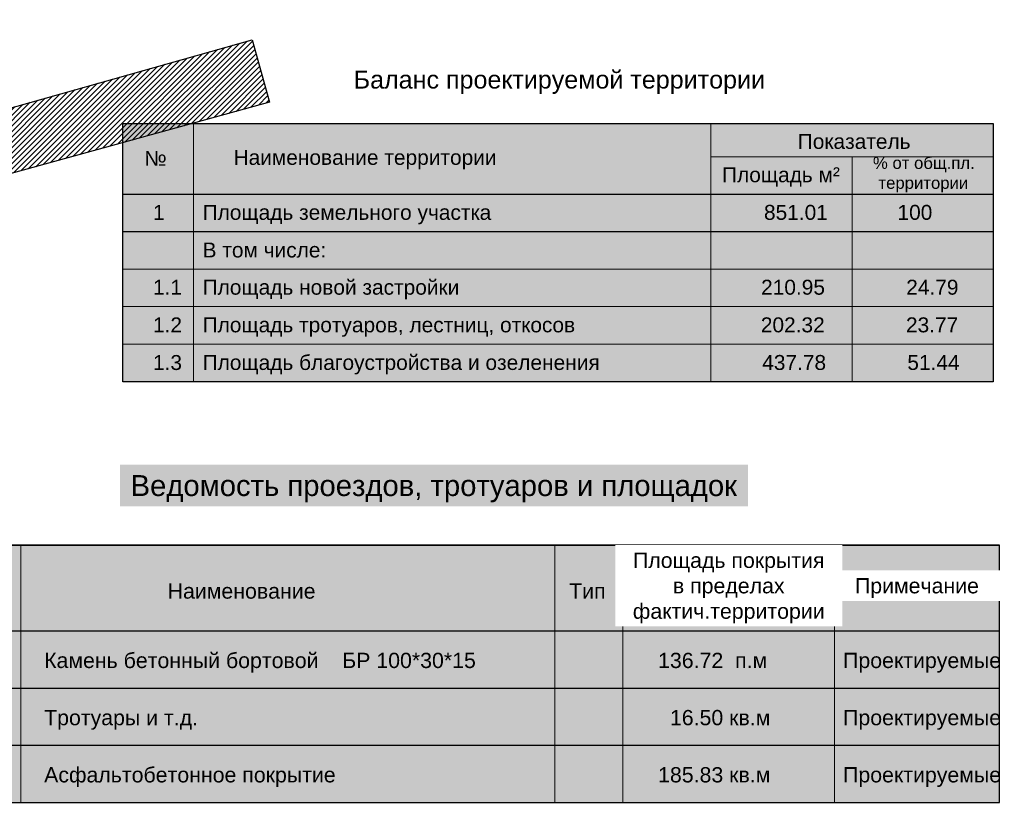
# Model space of a CAD drawing. Header units: metres. Extents: x 705847 to 708930, y 4313677 to 4316580.
# Tile 45 of 218: x 707712 to 707794, y 4313953 to 4314019. Entities that reach past the tile are written whole.
import ezdxf
from ezdxf.enums import TextEntityAlignment as Align

# ---------------------------------------------------------------- set-up
doc = ezdxf.new("R2010")
doc.units = ezdxf.units.M
doc.header["$LTSCALE"] = 0.5
for name, color, linetype in [('Баланс', 7, 'Continuous'), ('Таблицы', 7, 'Continuous'), ('ТЭП', 7, 'Continuous')]:
    doc.layers.add(name, color=color, linetype=linetype)
doc.layers.add('штрих ПРОЕЗДЫ', color=7, linetype='Continuous', true_color=0x415676)
doc.styles.add('АРИАЛ', font='arial.ttf', dxfattribs={"height": 250})
doc.styles.add('стиль2', font='arial.ttf', dxfattribs={"height": 1.5})

msp = doc.modelspace()

# ---------------------------------------------------------------- hatches: boundary and pattern name
at = {"layer": 'Баланс', "ltscale": 100, "true_color": 0x8ebac7, "transparency": 33554687}
h = msp.add_hatch(color=143, dxfattribs=at)
h.dxf.hatch_style = 1
h.paths.add_polyline_path([(707720.6417090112, 4313988.420000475), (707726.5416678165, 4313988.420000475), (707726.5416678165, 4314004.118497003), (707793.4078676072, 4314004.118497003), (707793.407867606, 4314010.018455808), (707720.641709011, 4314010.018455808)])
at = {"layer": 'Баланс', "ltscale": 100, "true_color": 0xd9f7ec, "transparency": 33554687}
h = msp.add_hatch(color=254, dxfattribs=at)
h.dxf.hatch_style = 1
h.paths.add_polyline_path([(707793.407867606, 4314004.118497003), (707726.5416678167, 4314004.118497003), (707726.5416678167, 4314001.006579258), (707793.407867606, 4314001.006579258)])
at = {"layer": 'Баланс', "true_color": 0xffffff, "transparency": 33554687}
h = msp.add_hatch(color=7, dxfattribs=at)
h.dxf.hatch_style = 1
h.paths.add_polyline_path([(707726.5416678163, 4313988.420000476), (707793.4078676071, 4313988.420000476), (707793.4078676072, 4314001.006579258), (707726.5416678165, 4314001.006579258)])
at = {"layer": 'Баланс', "ltscale": 100, "true_color": 0xffffff, "transparency": 33554687}
msp.add_hatch(color=7, dxfattribs=at).paths.add_polyline_path([(707712.1342613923, 4313953.256646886), (707793.9200386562, 4313953.256646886), (707793.9200386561, 4313967.600396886), (707712.1342613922, 4313967.600396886)])
at = {"layer": 'ТЭП', "ltscale": 100, "true_color": 0x8ebac7, "transparency": 33554687}
h = msp.add_hatch(color=143, dxfattribs=at)
h.dxf.hatch_style = 1
h.paths.add_polyline_path([(707705.4669136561, 4313953.256646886), (707712.1342613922, 4313953.256646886), (707712.1342613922, 4313967.600396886), (707793.9200386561, 4313967.600396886), (707793.9200386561, 4313974.772271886), (707705.4669136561, 4313974.772271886)])
at = {"layer": 'штрих ПРОЕЗДЫ', "lineweight": 0, "ltscale": 100, "true_color": 0x5b78a4, "transparency": 33554687}
h = msp.add_hatch(dxfattribs=at)
h.set_pattern_fill('ANSI31', color=155, scale=0.1)
h.set_pattern_definition([(45, (0, 0), (-0.2245064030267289, 0.2245064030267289), [])])
h.paths.add_polyline_path([(707560.1628073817, 4313968.689010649), (707580.2873277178, 4313974.36852102), (707610.7396100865, 4313982.962716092), (707636.2662621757, 4313990.166807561), (707666.4730632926, 4313998.691723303), (707731.4539983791, 4314017.030540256), (707732.8958735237, 4314011.810114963), (707701.2931862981, 4314003.081491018), (707668.9620754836, 4313994.151677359), (707612.0203914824, 4313978.424453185), (707582.6434160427, 4313970.31056814), (707561.4509452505, 4313964.457233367)])

# ---------------------------------------------------------------- linework, layer by layer
at = {"lineweight": 30, "flags": 128}
msp.add_lwpolyline([(707560.1628073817, 4313968.689010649), (707580.2873277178, 4313974.36852102), (707610.7396100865, 4313982.962716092), (707636.2662621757, 4313990.166807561), (707666.4730632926, 4313998.691723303), (707731.4539983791, 4314017.030540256), (707732.8958735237, 4314011.810114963), (707701.2931862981, 4314003.081491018), (707668.9620754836, 4313994.151677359), (707612.0203914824, 4313978.424453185), (707582.6434160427, 4313970.31056814), (707561.4509452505, 4313964.457233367)], close=True, dxfattribs=at)
at = {"layer": 'Баланс', "linetype": 'Continuous', "lineweight": 30, "elevation": 227.1056896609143}
msp.add_lwpolyline([(707720.6417090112, 4314010.018455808), (707793.4078676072, 4314010.018455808), (707793.4078676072, 4313988.420000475), (707720.6417090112, 4313988.420000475)], close=True, dxfattribs=at)
at = {"layer": 'Баланс', "linetype": 'Continuous', "lineweight": 15, "elevation": 227.1056896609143, "flags": 128}
for points in [[(707726.5416678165, 4314010.018455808), (707726.5416678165, 4313988.420000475)], [(707769.808032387, 4314010.018455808), (707769.808032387, 4313988.420000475)], [(707793.4078676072, 4314007.230414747), (707769.808032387, 4314007.230414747)], [(707781.6236957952, 4314007.230414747), (707781.6236957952, 4313988.420000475)], [(707720.6417090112, 4313997.859934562), (707793.4078676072, 4313997.859934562)], [(707720.6417090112, 4313994.713289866), (707793.4078676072, 4313994.713289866)], [(707720.6417090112, 4313991.566645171), (707793.4078676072, 4313991.566645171)], [(707720.6417090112, 4313988.420000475), (707793.4078676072, 4313988.420000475)]]:
    msp.add_lwpolyline(points, dxfattribs=at)
at = {"layer": 'Баланс', "linetype": 'Continuous', "lineweight": 30, "elevation": 227.1056896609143, "flags": 128}
for points in [[(707720.6417090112, 4314004.118497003), (707793.4078676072, 4314004.118497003)], [(707720.6417090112, 4314001.006579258), (707793.4078676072, 4314001.006579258)]]:
    msp.add_lwpolyline(points, dxfattribs=at)
at = {"layer": 'Таблицы', "linetype": 'Continuous', "lineweight": 30}
for p, q in [((707705.4669136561, 4313974.772271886), (707793.9200386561, 4313974.772271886)), ((707705.4669136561, 4313967.600396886), (707793.9200386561, 4313967.600396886)), ((707705.4669136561, 4313962.819146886), (707793.9200386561, 4313962.819146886)), ((707705.4669136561, 4313958.037896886), (707793.9200386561, 4313958.037896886)), ((707705.4669136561, 4313953.256646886), (707793.9200386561, 4313953.256646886))]:
    msp.add_line(p, q, dxfattribs=at)
at = {"layer": 'Таблицы', "linetype": 'Continuous', "lineweight": 15}
msp.add_line((707705.4669136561, 4313967.600396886), (707793.9200386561, 4313967.600396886), dxfattribs=at)
at = {"layer": 'Таблицы', "lineweight": 30, "ltscale": 100}
msp.add_lwpolyline([(707705.4669136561, 4313953.256646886), (707793.9200386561, 4313953.256646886), (707793.9200386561, 4313974.772271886), (707705.4669136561, 4313974.772271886)], close=True, dxfattribs=at)
at = {"layer": 'Таблицы', "lineweight": 15, "ltscale": 2}
for points in [[(707712.1342613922, 4313974.772271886), (707712.1342613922, 4313953.256646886)], [(707756.7719784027, 4313974.772271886), (707756.7719784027, 4313953.256646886)], [(707762.4531362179, 4313974.772271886), (707762.4531362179, 4313953.256646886)], [(707780.1431860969, 4313974.772271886), (707780.1431860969, 4313953.256646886)]]:
    msp.add_lwpolyline(points, dxfattribs=at)

# ---------------------------------------------------------------- texts
at = {"layer": 'Баланс', "linetype": 'Continuous', "lineweight": 15, "style": 'стиль2'}
for s, p in [('Показатель', (707781.7829699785, 4314008.52994989, 276.9706896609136)), ('№', (707723.3782898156, 4314007.113227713, 276.9706896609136)), ('Наименование территории', (707740.8958057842, 4314007.194333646, 276.9706896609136)), ('Площадь м² ', (707775.9058179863, 4314005.741908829, 276.9706896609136))]:
    msp.add_text(s, height=1.25, dxfattribs=at).set_placement(p, align=Align.MIDDLE_CENTER)
for s, p in [('1', (707723.1665933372, 4314001.969548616, 276.9706896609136)), ('Площадь земельного участка                                               851.01            100', (707727.3160085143, 4314001.972151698, 276.9706896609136)), ('В том числе:', (707727.3160085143, 4313998.825507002, 276.9706896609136)), ('1.1', (707723.1665933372, 4313995.710986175, 276.9706896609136)), ('Площадь новой застройки                                                    210.95              24.79', (707727.3160085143, 4313995.713589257, 276.9706896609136)), ('1.2', (707723.1665933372, 4313992.564341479, 276.9706896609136)), ('Площадь тротуаров, лестниц, откосов                                202.32              23.77', (707727.3160085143, 4313992.566944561, 276.9706896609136)), ('1.3', (707723.1665933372, 4313989.417696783, 276.9706896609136)), ('Площадь благоустройства и озеленения                            437.78              51.44', (707727.3160085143, 4313989.420299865, 276.9706896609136))]:
    msp.add_text(s, height=1.25, dxfattribs=at).set_placement(p)
at = {"layer": 'Баланс', "linetype": 'Continuous', "lineweight": 15, "transparency": 33554687, "insert": (707721.2626805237, 4314014.449778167, 227.1056896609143), "char_height": 1.5, "attachment_point": 1, "style": 'стиль2'}
msp.add_mtext_dynamic_manual_height_columns('\\pxi12.45587;Баланс проектируемой территории', width=71.4470862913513, gutter_width=15, heights=[3.246634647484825], dxfattribs=at)
at = {"layer": 'Баланс', "linetype": 'Continuous', "lineweight": 15, "insert": (707781.6079499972, 4314007.230414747, 227.1056896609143), "char_height": 1, "attachment_point": 1, "style": 'стиль2'}
msp.add_mtext_dynamic_manual_height_columns('\\pi1.74648;% от общ.пл. \\P\\pi2.20658;территории', width=11.79991761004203, gutter_width=15, heights=[3.111917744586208], dxfattribs=at)
at = {"layer": 'Таблицы', "linetype": 'Continuous', "lineweight": 30, "style": 'стиль2'}
for s, p in [('Наименование', (707724.3920721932, 4313970.297856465)), ('Тип', (707757.9582875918, 4313970.297856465)), ('Камень бетонный бортовой    БР 100*30*15                                                                 ', (707714.0676421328, 4313964.49813147)), ('136.72  п.м', (707765.3933660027, 4313964.49813147)), ('Проектируемые', (707780.8575915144, 4313964.49813147)), ('Тротуары и т.д.', (707714.0676421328, 4313959.71688147)), ('  16.50 кв.м', (707765.3933660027, 4313959.71688147)), ('Проектируемые', (707780.8575915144, 4313959.71688147)), ('Асфальтобетонное покрытие', (707714.0676421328, 4313954.93563147)), ('185.83 кв.м', (707765.3933660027, 4313954.93563147)), ('Проектируемые', (707780.8575915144, 4313954.93563147))]:
    msp.add_text(s, height=1.275, dxfattribs=at).set_placement(p)
at = {"layer": 'Таблицы', "lineweight": 25, "ltscale": 0.5, "transparency": 33554687, "insert": (707746.6619894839, 4313979.490801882), "char_height": 1.75, "width": 50.73526944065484, "attachment_point": 5, "style": 'АРИАЛ', "bg_fill": 1, "box_fill_scale": 1.5, "bg_fill_color": 7, "bg_fill_true_color": 16777215, "bg_fill_transparency": 0}
msp.add_mtext('\\pxql;{\\C0;Ведомость проездов, тротуаров и площадок}', dxfattribs=at)

# ---------------------------------------------------------------- next in the draw order: texts
at = {"layer": 'Таблицы', "lineweight": 25, "ltscale": 0.5, "transparency": 33554687, "insert": (707771.2981611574, 4313971.186334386), "char_height": 1.275, "width": 17.69004987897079, "attachment_point": 5, "style": 'АРИАЛ', "bg_fill": 2}
msp.add_mtext('Площадь покрытия\\Pв пределах фактич.территории', dxfattribs=at)

# ---------------------------------------------------------------- next in the draw order: texts
at = {"layer": 'Таблицы', "lineweight": 25, "ltscale": 0.5, "transparency": 33554687, "insert": (707787.0316123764, 4313971.186334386), "char_height": 1.275, "width": 13.77685255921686, "attachment_point": 5, "style": 'АРИАЛ', "bg_fill": 2}
msp.add_mtext('\\pxqc;Примечание', dxfattribs=at)

doc.saveas('drawing.dxf')
